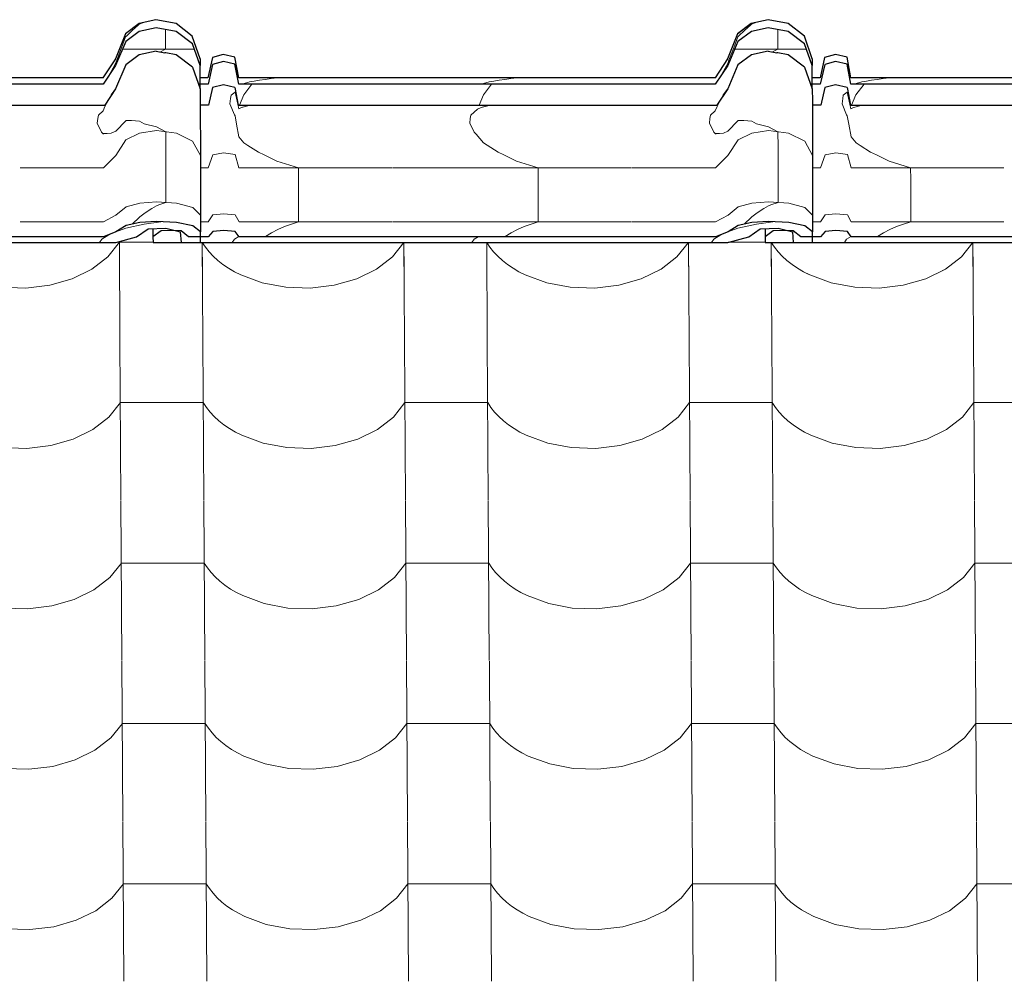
# Model space of a CAD drawing. Header units: millimetres. Extents: x -29001 to 109416, y -1251 to 13451.
# Tile 85 of 163: x -13307 to -12736, y 10428 to 10985. Entities that reach past the tile are written whole.
import ezdxf

# ---------------------------------------------------------------- set-up
doc = ezdxf.new("R2010")
doc.units = ezdxf.units.MM
doc.header["$MEASUREMENT"] = 0
for name, color, linetype in [('POHLED JIŽNÍ_1_Konstrukce - nosné', 7, 'Continuous'), ('POHLED JIŽNÍ_1_Nové_Konstrukce - krov', 7, 'Continuous'), ('POHLED JIŽNÍ_1_Nové_Konstrukce - střechy a skořepiny', 7, 'Continuous'), ('POHLED JIŽNÍ_1_Nové_Výplně - Povrchové', 7, 'Continuous')]:
    doc.layers.add(name, color=color, linetype=linetype)

# ---------------------------------------------------------------- blocks, each defined once
blk = doc.blocks.new('*X1', base_point=(-31394.74, -25864.88))
at = {"layer": 'POHLED JIŽNÍ_1_Nové_Výplně - Povrchové', "color": 21, "linetype": 'Continuous', "lineweight": 20, "true_color": 0xffaaaa}
for p, q in [((-13255.77, 10847.74), (-13249.16, 10856.13)), ((-13249.16, 10856.66), (-13248.8, 10799.61)), ((-13229.57, 10856.13), (-13249.16, 10856.13)), ((-13201.12, 10856.09), (-13200.77, 10799.61)), ((-13201.1, 10856.09), (-13199.28, 10853.33)), ((-13090.77, 10847.74), (-13084.19, 10856.09)), ((-13084.16, 10856.09), (-13083.8, 10799.61)), ((-13036.12, 10856.09), (-13035.77, 10799.61)), ((-13036.1, 10856.09), (-13034.28, 10853.33)), ((-12925.78, 10847.74), (-12919.19, 10856.09)), ((-12919.16, 10856.09), (-12918.81, 10799.61)), ((-12895.14, 10856.13), (-12896.14, 10856.13)), ((-12874.57, 10856.13), (-12895.14, 10856.13)), ((-12871.13, 10856.09), (-12870.77, 10799.61)), ((-12871.1, 10856.09), (-12869.28, 10853.33)), ((-12760.78, 10847.74), (-12754.19, 10856.09)), ((-12754.16, 10856.09), (-12753.81, 10799.61)), ((-13199.28, 10853.33), (-13197.14, 10850.64)), ((-13197.14, 10850.64), (-13194.72, 10848.05)), ((-13034.28, 10853.33), (-13032.14, 10850.64)), ((-13032.14, 10850.64), (-13029.72, 10848.05)), ((-12869.28, 10853.33), (-12867.15, 10850.64)), ((-12867.15, 10850.64), (-12864.72, 10848.05)), ((-13265.04, 10840.57), (-13255.77, 10847.74)), ((-13194.72, 10848.05), (-13192.02, 10845.59)), ((-13192.02, 10845.59), (-13189.07, 10843.26)), ((-13189.07, 10843.26), (-13185.87, 10841.08)), ((-13100.04, 10840.57), (-13090.77, 10847.74)), ((-13029.72, 10848.05), (-13027.02, 10845.59)), ((-13027.02, 10845.59), (-13024.07, 10843.26)), ((-13024.07, 10843.26), (-13020.87, 10841.08)), ((-12935.04, 10840.57), (-12925.78, 10847.74)), ((-12864.72, 10848.05), (-12862.03, 10845.59)), ((-12862.03, 10845.59), (-12859.07, 10843.26)), ((-12859.07, 10843.26), (-12855.87, 10841.08)), ((-12770.04, 10840.57), (-12760.78, 10847.74)), ((-13276.48, 10834.98), (-13265.04, 10840.57)), ((-13185.87, 10841.08), (-13182.44, 10839.06)), ((-13182.44, 10839.06), (-13178.81, 10837.21)), ((-13111.48, 10834.98), (-13100.04, 10840.57)), ((-13020.87, 10841.08), (-13017.45, 10839.06)), ((-13017.45, 10839.06), (-13013.81, 10837.21)), ((-12946.48, 10834.98), (-12935.04, 10840.57)), ((-12855.87, 10841.08), (-12852.45, 10839.06)), ((-12852.45, 10839.06), (-12848.82, 10837.21)), ((-12781.49, 10834.98), (-12770.04, 10840.57)), ((-13289.51, 10831.25), (-13276.48, 10834.98)), ((-13178.81, 10837.21), (-13166.34, 10832.64)), ((-13166.34, 10832.64), (-13152.66, 10830.05)), ((-13124.52, 10831.25), (-13111.48, 10834.98)), ((-13013.81, 10837.21), (-13001.34, 10832.64)), ((-13001.34, 10832.64), (-12987.66, 10830.05)), ((-12959.52, 10831.25), (-12946.48, 10834.98)), ((-12848.82, 10837.21), (-12836.34, 10832.64)), ((-12836.34, 10832.64), (-12822.67, 10830.05)), ((-12794.52, 10831.25), (-12781.49, 10834.98)), ((-13317.66, 10830.05), (-13303.48, 10829.58)), ((-13303.48, 10829.58), (-13289.51, 10831.25)), ((-13152.66, 10830.05), (-13138.48, 10829.58)), ((-13138.48, 10829.58), (-13124.52, 10831.25)), ((-12987.66, 10830.05), (-12973.48, 10829.58)), ((-12973.48, 10829.58), (-12959.52, 10831.25)), ((-12822.67, 10830.05), (-12808.49, 10829.58)), ((-12808.49, 10829.58), (-12794.52, 10831.25)), ((-13248.8, 10799.27), (-13248.22, 10706.6)), ((-13200.77, 10799.27), (-13200.19, 10706.6)), ((-13083.8, 10799.27), (-13083.22, 10706.6)), ((-13035.77, 10799.27), (-13035.19, 10706.6)), ((-12918.8, 10799.27), (-12918.23, 10706.6)), ((-12870.77, 10799.27), (-12870.19, 10706.6)), ((-12753.81, 10799.27), (-12753.23, 10706.6)), ((-13255.19, 10754.73), (-13248.57, 10763.12)), ((-13224.56, 10763.12), (-13248.57, 10763.12)), ((-13200.54, 10763.12), (-13224.56, 10763.12)), ((-13200.54, 10763.12), (-13198.7, 10760.33)), ((-13198.7, 10760.33), (-13196.56, 10757.63)), ((-13196.56, 10757.63), (-13194.14, 10755.04)), ((-13090.19, 10754.73), (-13083.58, 10763.12)), ((-13059.56, 10763.12), (-13083.58, 10763.12)), ((-13035.54, 10763.12), (-13059.56, 10763.12)), ((-13035.54, 10763.12), (-13033.7, 10760.33)), ((-13033.7, 10760.33), (-13031.56, 10757.63)), ((-13031.56, 10757.63), (-13029.14, 10755.04)), ((-12925.19, 10754.73), (-12918.58, 10763.12)), ((-12894.56, 10763.12), (-12918.58, 10763.12)), ((-12870.54, 10763.12), (-12894.56, 10763.12)), ((-12870.54, 10763.12), (-12868.7, 10760.33)), ((-12868.7, 10760.33), (-12866.56, 10757.63)), ((-12866.56, 10757.63), (-12864.14, 10755.04)), ((-12760.2, 10754.73), (-12753.58, 10763.12)), ((-12729.56, 10763.12), (-12753.58, 10763.12)), ((-13264.45, 10747.56), (-13255.19, 10754.73)), ((-13194.14, 10755.04), (-13191.44, 10752.58)), ((-13191.44, 10752.58), (-13188.48, 10750.25)), ((-13099.46, 10747.56), (-13090.19, 10754.73)), ((-13029.14, 10755.04), (-13026.44, 10752.58)), ((-13026.44, 10752.58), (-13023.49, 10750.25)), ((-12934.46, 10747.56), (-12925.19, 10754.73)), ((-12864.14, 10755.04), (-12861.44, 10752.58)), ((-12861.44, 10752.58), (-12858.49, 10750.25)), ((-12769.46, 10747.56), (-12760.2, 10754.73)), ((-13275.9, 10741.97), (-13264.45, 10747.56)), ((-13188.48, 10750.25), (-13185.29, 10748.07)), ((-13185.29, 10748.07), (-13181.86, 10746.05)), ((-13110.9, 10741.97), (-13099.46, 10747.56)), ((-13023.49, 10750.25), (-13020.29, 10748.07)), ((-13020.29, 10748.07), (-13016.86, 10746.05)), ((-12945.9, 10741.97), (-12934.46, 10747.56)), ((-12858.49, 10750.25), (-12855.29, 10748.07)), ((-12855.29, 10748.07), (-12851.87, 10746.05)), ((-12780.9, 10741.97), (-12769.46, 10747.56)), ((-13288.93, 10738.24), (-13275.9, 10741.97)), ((-13181.86, 10746.05), (-13178.23, 10744.21)), ((-13178.23, 10744.21), (-13165.76, 10739.63)), ((-13123.93, 10738.24), (-13110.9, 10741.97)), ((-13016.86, 10746.05), (-13013.23, 10744.21)), ((-13013.23, 10744.21), (-13000.76, 10739.63)), ((-12958.94, 10738.24), (-12945.9, 10741.97)), ((-12851.87, 10746.05), (-12848.23, 10744.21)), ((-12848.23, 10744.21), (-12835.76, 10739.63)), ((-12793.94, 10738.24), (-12780.9, 10741.97)), ((-13317.08, 10737.05), (-13302.9, 10736.57)), ((-13302.9, 10736.57), (-13288.93, 10738.24)), ((-13165.76, 10739.63), (-13152.08, 10737.05)), ((-13152.08, 10737.05), (-13137.9, 10736.57)), ((-13137.9, 10736.57), (-13123.93, 10738.24)), ((-13000.76, 10739.63), (-12987.08, 10737.05)), ((-12987.08, 10737.05), (-12972.9, 10736.57)), ((-12972.9, 10736.57), (-12958.94, 10738.24)), ((-12835.76, 10739.63), (-12822.09, 10737.05)), ((-12822.09, 10737.05), (-12807.9, 10736.57)), ((-12807.9, 10736.57), (-12793.94, 10738.24)), ((-13248.22, 10706.27), (-13247.64, 10613.59)), ((-13200.18, 10706.27), (-13199.6, 10613.59)), ((-13083.22, 10706.27), (-13082.64, 10613.59)), ((-13035.19, 10706.27), (-13034.61, 10613.59)), ((-12918.22, 10706.27), (-12917.64, 10613.59)), ((-12870.19, 10706.27), (-12869.61, 10613.59)), ((-12753.23, 10706.27), (-12752.65, 10613.59)), ((-13254.61, 10661.72), (-13247.99, 10670.11)), ((-13223.97, 10670.11), (-13247.99, 10670.11)), ((-13199.96, 10670.11), (-13223.97, 10670.11)), ((-13199.96, 10670.11), (-13198.12, 10667.32)), ((-13198.12, 10667.32), (-13195.98, 10664.62)), ((-13089.61, 10661.72), (-13082.99, 10670.11)), ((-13058.98, 10670.11), (-13082.99, 10670.11)), ((-13034.96, 10670.11), (-13058.98, 10670.11)), ((-13034.96, 10670.11), (-13033.12, 10667.32)), ((-13033.12, 10667.32), (-13030.98, 10664.62)), ((-12924.61, 10661.72), (-12918, 10670.11)), ((-12893.98, 10670.11), (-12918, 10670.11)), ((-12869.96, 10670.11), (-12893.98, 10670.11)), ((-12869.96, 10670.11), (-12868.12, 10667.32)), ((-12868.12, 10667.32), (-12865.98, 10664.62)), ((-12759.62, 10661.72), (-12753, 10670.11)), ((-12728.98, 10670.11), (-12753, 10670.11)), ((-13263.87, 10654.55), (-13254.61, 10661.72)), ((-13195.98, 10664.62), (-13193.55, 10662.03)), ((-13193.55, 10662.03), (-13190.86, 10659.57)), ((-13098.88, 10654.55), (-13089.61, 10661.72)), ((-13030.98, 10664.62), (-13028.56, 10662.03)), ((-13028.56, 10662.03), (-13025.86, 10659.57)), ((-12933.88, 10654.55), (-12924.61, 10661.72)), ((-12865.98, 10664.62), (-12863.56, 10662.03)), ((-12863.56, 10662.03), (-12860.86, 10659.57)), ((-12768.88, 10654.55), (-12759.62, 10661.72)), ((-13190.86, 10659.57), (-13187.9, 10657.24)), ((-13187.9, 10657.24), (-13184.7, 10655.06)), ((-13184.7, 10655.06), (-13181.28, 10653.04)), ((-13025.86, 10659.57), (-13022.91, 10657.24)), ((-13022.91, 10657.24), (-13019.71, 10655.06)), ((-13019.71, 10655.06), (-13016.28, 10653.04)), ((-12860.86, 10659.57), (-12857.91, 10657.24)), ((-12857.91, 10657.24), (-12854.71, 10655.06)), ((-12854.71, 10655.06), (-12851.29, 10653.04)), ((-13275.31, 10648.96), (-13263.87, 10654.55)), ((-13181.28, 10653.04), (-13177.65, 10651.2)), ((-13177.65, 10651.2), (-13165.17, 10646.62)), ((-13110.32, 10648.96), (-13098.88, 10654.55)), ((-13016.28, 10653.04), (-13012.65, 10651.2)), ((-13012.65, 10651.2), (-13000.18, 10646.62)), ((-12945.32, 10648.96), (-12933.88, 10654.55)), ((-12851.29, 10653.04), (-12847.65, 10651.2)), ((-12847.65, 10651.2), (-12835.18, 10646.62)), ((-12780.32, 10648.96), (-12768.88, 10654.55)), ((-13316.5, 10644.04), (-13302.32, 10643.57)), ((-13302.32, 10643.57), (-13288.35, 10645.24)), ((-13288.35, 10645.24), (-13275.31, 10648.96)), ((-13165.17, 10646.62), (-13151.5, 10644.04)), ((-13151.5, 10644.04), (-13137.32, 10643.57)), ((-13137.32, 10643.57), (-13123.35, 10645.24)), ((-13123.35, 10645.24), (-13110.32, 10648.96)), ((-13000.18, 10646.62), (-12986.5, 10644.04)), ((-12986.5, 10644.04), (-12972.32, 10643.57)), ((-12972.32, 10643.57), (-12958.36, 10645.24)), ((-12958.36, 10645.24), (-12945.32, 10648.96)), ((-12835.18, 10646.62), (-12821.5, 10644.04)), ((-12821.5, 10644.04), (-12807.32, 10643.57)), ((-12807.32, 10643.57), (-12793.36, 10645.24)), ((-12793.36, 10645.24), (-12780.32, 10648.96)), ((-13247.64, 10613.26), (-13247.06, 10520.58)), ((-13199.6, 10613.26), (-13199.02, 10520.58)), ((-13082.64, 10613.26), (-13082.06, 10520.58)), ((-13034.6, 10613.26), (-13034.03, 10520.58)), ((-12917.64, 10613.26), (-12917.06, 10520.58)), ((-12869.61, 10613.26), (-12869.03, 10520.58)), ((-12752.64, 10613.26), (-12752.07, 10520.58)), ((-13254.03, 10568.71), (-13247.41, 10577.1)), ((-13223.39, 10577.1), (-13247.41, 10577.1)), ((-13199.38, 10577.1), (-13223.39, 10577.1)), ((-13199.38, 10577.1), (-13197.53, 10574.31)), ((-13089.03, 10568.71), (-13082.41, 10577.1)), ((-13058.4, 10577.1), (-13082.41, 10577.1)), ((-13034.38, 10577.1), (-13058.4, 10577.1)), ((-13034.38, 10577.1), (-13032.54, 10574.31)), ((-12924.03, 10568.71), (-12917.42, 10577.1)), ((-12893.4, 10577.1), (-12917.42, 10577.1)), ((-12869.38, 10577.1), (-12893.4, 10577.1)), ((-12869.38, 10577.1), (-12867.54, 10574.31)), ((-12759.03, 10568.71), (-12752.42, 10577.1)), ((-12728.4, 10577.1), (-12752.42, 10577.1)), ((-13197.53, 10574.31), (-13195.4, 10571.61)), ((-13195.4, 10571.61), (-13192.97, 10569.02)), ((-13032.54, 10574.31), (-13030.4, 10571.61)), ((-13030.4, 10571.61), (-13027.98, 10569.02)), ((-12867.54, 10574.31), (-12865.4, 10571.61)), ((-12865.4, 10571.61), (-12862.98, 10569.02)), ((-13263.29, 10561.54), (-13254.03, 10568.71)), ((-13192.97, 10569.02), (-13190.28, 10566.56)), ((-13190.28, 10566.56), (-13187.32, 10564.23)), ((-13187.32, 10564.23), (-13184.12, 10562.05)), ((-13098.29, 10561.54), (-13089.03, 10568.71)), ((-13027.98, 10569.02), (-13025.28, 10566.56)), ((-13025.28, 10566.56), (-13022.32, 10564.23)), ((-13022.32, 10564.23), (-13019.13, 10562.05)), ((-12933.3, 10561.54), (-12924.03, 10568.71)), ((-12862.98, 10569.02), (-12860.28, 10566.56)), ((-12860.28, 10566.56), (-12857.33, 10564.23)), ((-12857.33, 10564.23), (-12854.13, 10562.05)), ((-12768.3, 10561.54), (-12759.03, 10568.71)), ((-13274.73, 10555.95), (-13263.29, 10561.54)), ((-13184.12, 10562.05), (-13180.7, 10560.04)), ((-13180.7, 10560.04), (-13177.07, 10558.19)), ((-13177.07, 10558.19), (-13164.59, 10553.61)), ((-13109.74, 10555.95), (-13098.29, 10561.54)), ((-13019.13, 10562.05), (-13015.7, 10560.04)), ((-13015.7, 10560.04), (-13012.07, 10558.19)), ((-13012.07, 10558.19), (-12999.6, 10553.61)), ((-12944.74, 10555.95), (-12933.3, 10561.54)), ((-12854.13, 10562.05), (-12850.7, 10560.04)), ((-12850.7, 10560.04), (-12847.07, 10558.19)), ((-12847.07, 10558.19), (-12834.6, 10553.61)), ((-12779.74, 10555.95), (-12768.3, 10561.54)), ((-13301.73, 10550.56), (-13287.77, 10552.23)), ((-13287.77, 10552.23), (-13274.73, 10555.95)), ((-13164.59, 10553.61), (-13150.92, 10551.03)), ((-13136.74, 10550.56), (-13122.77, 10552.23)), ((-13122.77, 10552.23), (-13109.74, 10555.95)), ((-12999.6, 10553.61), (-12985.92, 10551.03)), ((-12971.74, 10550.56), (-12957.77, 10552.23)), ((-12957.77, 10552.23), (-12944.74, 10555.95)), ((-12834.6, 10553.61), (-12820.92, 10551.03)), ((-12806.74, 10550.56), (-12792.78, 10552.23)), ((-12792.78, 10552.23), (-12779.74, 10555.95)), ((-13315.92, 10551.03), (-13301.73, 10550.56)), ((-13150.92, 10551.03), (-13136.74, 10550.56)), ((-12985.92, 10551.03), (-12971.74, 10550.56)), ((-12820.92, 10551.03), (-12806.74, 10550.56)), ((-13247.06, 10520.25), (-13246.48, 10427.57)), ((-13199.02, 10520.25), (-13198.44, 10427.57)), ((-13082.06, 10520.25), (-13081.48, 10427.57)), ((-13034.02, 10520.25), (-13033.44, 10427.57)), ((-12917.06, 10520.25), (-12916.48, 10427.57)), ((-12869.03, 10520.25), (-12868.45, 10427.57)), ((-12752.06, 10520.25), (-12751.48, 10427.57)), ((-13253.44, 10475.7), (-13246.83, 10484.09)), ((-13222.81, 10484.09), (-13246.83, 10484.09)), ((-13198.79, 10484.09), (-13222.81, 10484.09)), ((-13198.79, 10484.09), (-13196.95, 10481.3)), ((-13088.45, 10475.7), (-13081.83, 10484.09)), ((-13057.81, 10484.09), (-13081.83, 10484.09)), ((-13033.8, 10484.09), (-13057.81, 10484.09)), ((-13033.8, 10484.09), (-13031.96, 10481.3)), ((-12923.45, 10475.7), (-12916.83, 10484.09)), ((-12892.82, 10484.09), (-12916.83, 10484.09)), ((-12868.8, 10484.09), (-12892.82, 10484.09)), ((-12868.8, 10484.09), (-12866.96, 10481.3)), ((-12758.45, 10475.7), (-12751.84, 10484.09)), ((-12727.82, 10484.09), (-12751.84, 10484.09)), ((-13196.95, 10481.3), (-13194.81, 10478.6)), ((-13194.81, 10478.6), (-13192.39, 10476.01)), ((-13031.96, 10481.3), (-13029.82, 10478.6)), ((-13029.82, 10478.6), (-13027.39, 10476.01)), ((-12866.96, 10481.3), (-12864.82, 10478.6)), ((-12864.82, 10478.6), (-12862.4, 10476.01)), ((-13262.71, 10468.53), (-13253.44, 10475.7)), ((-13192.39, 10476.01), (-13189.69, 10473.55)), ((-13189.69, 10473.55), (-13186.74, 10471.22)), ((-13097.71, 10468.53), (-13088.45, 10475.7)), ((-13027.39, 10476.01), (-13024.7, 10473.55)), ((-13024.7, 10473.55), (-13021.74, 10471.22)), ((-12932.71, 10468.53), (-12923.45, 10475.7)), ((-12862.4, 10476.01), (-12859.7, 10473.55)), ((-12859.7, 10473.55), (-12856.74, 10471.22)), ((-12767.72, 10468.53), (-12758.45, 10475.7)), ((-13274.15, 10462.94), (-13262.71, 10468.53)), ((-13186.74, 10471.22), (-13183.54, 10469.04)), ((-13183.54, 10469.04), (-13180.12, 10467.03)), ((-13180.12, 10467.03), (-13176.48, 10465.18)), ((-13109.15, 10462.94), (-13097.71, 10468.53)), ((-13021.74, 10471.22), (-13018.54, 10469.04)), ((-13018.54, 10469.04), (-13015.12, 10467.03)), ((-13015.12, 10467.03), (-13011.49, 10465.18)), ((-12944.16, 10462.94), (-12932.71, 10468.53)), ((-12856.74, 10471.22), (-12853.55, 10469.04)), ((-12853.55, 10469.04), (-12850.12, 10467.03)), ((-12850.12, 10467.03), (-12846.49, 10465.18)), ((-12779.16, 10462.94), (-12767.72, 10468.53)), ((-13287.19, 10459.22), (-13274.15, 10462.94)), ((-13176.48, 10465.18), (-13164.01, 10460.61)), ((-13122.19, 10459.22), (-13109.15, 10462.94)), ((-13011.49, 10465.18), (-12999.01, 10460.61)), ((-12957.19, 10459.22), (-12944.16, 10462.94)), ((-12846.49, 10465.18), (-12834.02, 10460.61)), ((-12792.2, 10459.22), (-12779.16, 10462.94)), ((-13315.33, 10458.02), (-13301.15, 10457.55)), ((-13301.15, 10457.55), (-13287.19, 10459.22)), ((-13164.01, 10460.61), (-13150.34, 10458.02)), ((-13150.34, 10458.02), (-13136.15, 10457.55)), ((-13136.15, 10457.55), (-13122.19, 10459.22)), ((-12999.01, 10460.61), (-12985.34, 10458.02)), ((-12985.34, 10458.02), (-12971.16, 10457.55)), ((-12971.16, 10457.55), (-12957.19, 10459.22)), ((-12834.02, 10460.61), (-12820.34, 10458.02)), ((-12820.34, 10458.02), (-12806.16, 10457.55)), ((-12806.16, 10457.55), (-12792.2, 10459.22))]:
    blk.add_line(p, q, dxfattribs=at)
blk = doc.blocks.new('*X2', base_point=(-31394.74, -25864.88))
at = {"layer": 'POHLED JIŽNÍ_1_Nové_Konstrukce - střechy a skořepiny', "color": 21, "linetype": 'Continuous', "lineweight": 20, "true_color": 0xffaaaa}
for p, q in [((-13255.77, 10847.74), (-13249.16, 10856.13)), ((-13249.16, 10856.66), (-13249, 10830.83)), ((-13229.57, 10856.13), (-13249.16, 10856.13)), ((-13201.12, 10856.09), (-13201.02, 10839.46)), ((-13201.1, 10856.09), (-13199.28, 10853.33)), ((-13090.77, 10847.74), (-13084.19, 10856.09)), ((-13084.16, 10856.09), (-13084.06, 10840.2)), ((-13036.12, 10856.09), (-13036.02, 10840.12)), ((-13036.1, 10856.09), (-13034.28, 10853.33)), ((-12925.78, 10847.74), (-12919.19, 10856.09)), ((-12919.16, 10856.09), (-12918.99, 10829.28)), ((-12895.14, 10856.13), (-12896.14, 10856.13)), ((-12874.57, 10856.13), (-12895.14, 10856.13)), ((-12871.13, 10856.09), (-12871.01, 10837.52)), ((-12871.1, 10856.09), (-12869.28, 10853.33)), ((-12760.78, 10847.74), (-12754.19, 10856.09)), ((-12754.16, 10856.09), (-12754.06, 10839.7)), ((-13199.28, 10853.33), (-13197.14, 10850.64)), ((-13197.14, 10850.64), (-13194.72, 10848.05)), ((-13034.28, 10853.33), (-13032.14, 10850.64)), ((-13032.14, 10850.64), (-13029.72, 10848.05)), ((-12869.28, 10853.33), (-12867.15, 10850.64)), ((-12867.15, 10850.64), (-12864.72, 10848.05)), ((-13265.04, 10840.57), (-13255.77, 10847.74)), ((-13194.72, 10848.05), (-13192.02, 10845.59)), ((-13192.02, 10845.59), (-13189.07, 10843.26)), ((-13189.07, 10843.26), (-13185.87, 10841.08)), ((-13100.04, 10840.57), (-13090.77, 10847.74)), ((-13029.72, 10848.05), (-13027.02, 10845.59)), ((-13027.02, 10845.59), (-13024.07, 10843.26)), ((-13024.07, 10843.26), (-13020.87, 10841.08)), ((-12935.04, 10840.57), (-12925.78, 10847.74)), ((-12864.72, 10848.05), (-12862.03, 10845.59)), ((-12862.03, 10845.59), (-12859.07, 10843.26)), ((-12859.07, 10843.26), (-12855.87, 10841.08)), ((-12770.04, 10840.57), (-12760.78, 10847.74)), ((-13276.48, 10834.98), (-13265.04, 10840.57)), ((-13185.87, 10841.08), (-13184.62, 10840.35)), ((-13100.75, 10840.22), (-13100.04, 10840.57)), ((-13020.87, 10841.08), (-13019.2, 10840.1)), ((-12936.26, 10839.97), (-12935.04, 10840.57)), ((-12855.87, 10841.08), (-12852.45, 10839.06)), ((-12852.45, 10839.06), (-12849.62, 10837.62)), ((-12771.76, 10839.73), (-12770.04, 10840.57)), ((-13280.53, 10833.82), (-13276.48, 10834.98))]:
    blk.add_line(p, q, dxfattribs=at)

msp = doc.modelspace()

# ---------------------------------------------------------------- linework, layer by layer
at = {"layer": 'POHLED JIŽNÍ_1_Nové_Konstrukce - krov', "color": 1, "linetype": 'Continuous', "lineweight": 25}
for p, q in [((-13237.73, 10983.03), (-13245.6, 10976.93)), ((-13228, 10985.2), (-13237.73, 10983.03)), ((-13227.87, 10980.54), (-13237.6, 10978.44)), ((-13216.28, 10982.9), (-13227.93, 10985.2)), ((-13216.22, 10978.31), (-13227.87, 10980.54)), ((-13206.89, 10975.64), (-13216.28, 10982.9)), ((-12882.73, 10983.03), (-12890.6, 10976.93)), ((-12873, 10985.2), (-12882.73, 10983.03)), ((-12872.87, 10980.54), (-12882.6, 10978.44)), ((-12861.28, 10982.9), (-12872.93, 10985.2)), ((-12861.22, 10978.31), (-12872.87, 10980.54)), ((-12851.9, 10975.64), (-12861.28, 10982.9)), ((-13245.6, 10976.93), (-13251.46, 10962.56)), ((-13237.6, 10978.44), (-13245.47, 10972.52)), ((-13206.83, 10971.28), (-13216.22, 10978.31)), ((-13202.36, 10962.56), (-13206.89, 10975.64)), ((-12890.6, 10976.93), (-12896.46, 10962.56)), ((-12882.6, 10978.44), (-12890.47, 10972.52)), ((-12851.83, 10971.28), (-12861.22, 10978.31)), ((-12847.36, 10962.56), (-12851.9, 10975.64)), ((-13245.47, 10972.52), (-13251.35, 10958.59)), ((-13202.3, 10958.59), (-13206.83, 10971.28)), ((-12890.47, 10972.52), (-12896.35, 10958.59)), ((-12847.3, 10958.59), (-12851.83, 10971.28)), ((-13237.61, 10964.91), (-13245.48, 10959)), ((-13227.88, 10967.02), (-13237.61, 10964.91)), ((-13227.88, 10967.02), (-13222.81, 10966.05)), ((-13222.23, 10965.94), (-13222.81, 10966.05)), ((-13222.39, 10966.08), (-13222.23, 10965.94)), ((-13216.23, 10964.79), (-13222.23, 10965.94)), ((-13206.84, 10957.75), (-13216.23, 10964.79)), ((-13195.18, 10963.3), (-13197.84, 10951.44)), ((-13188.94, 10965.04), (-13195.18, 10963.3)), ((-13182.16, 10963.47), (-13188.88, 10965.04)), ((-13179.97, 10951.44), (-13182.16, 10963.47)), ((-12882.61, 10964.91), (-12890.48, 10959)), ((-12872.88, 10967.02), (-12882.61, 10964.91)), ((-12872.88, 10967.02), (-12867.81, 10966.05)), ((-12867.23, 10965.94), (-12867.81, 10966.05)), ((-12867.39, 10966.08), (-12867.23, 10965.94)), ((-12861.23, 10964.79), (-12867.23, 10965.94)), ((-12851.84, 10957.75), (-12861.23, 10964.79)), ((-12840.18, 10963.3), (-12842.84, 10951.44)), ((-12833.94, 10965.04), (-12840.18, 10963.3)), ((-12827.16, 10963.47), (-12833.89, 10965.04)), ((-12824.97, 10951.44), (-12827.16, 10963.47)), ((-13251.46, 10962.56), (-13258.68, 10951.44)), ((-13251.35, 10958.59), (-13258.58, 10947.81)), ((-13245.48, 10959), (-13251.36, 10945.07)), ((-13206.84, 10957.75), (-13202.31, 10945.07)), ((-13202.36, 10962.56), (-13202.3, 10958.59)), ((-13202.31, 10947.81), (-13202.3, 10958.59)), ((-13195.07, 10959.31), (-13197.74, 10947.81)), ((-13188.83, 10961), (-13195.07, 10959.31)), ((-13182.1, 10959.47), (-13188.83, 10961)), ((-13179.92, 10947.81), (-13182.1, 10959.47)), ((-12896.46, 10962.56), (-12903.68, 10951.44)), ((-12896.35, 10958.59), (-12903.58, 10947.81)), ((-12890.48, 10959), (-12896.36, 10945.07)), ((-12851.84, 10957.75), (-12847.31, 10945.07)), ((-12847.36, 10962.56), (-12847.3, 10958.59)), ((-12847.31, 10947.81), (-12847.3, 10958.59)), ((-12840.07, 10959.31), (-12842.74, 10947.81)), ((-12833.83, 10961), (-12840.07, 10959.31)), ((-12827.1, 10959.47), (-12833.83, 10961)), ((-12824.92, 10947.81), (-12827.1, 10959.47)), ((-13264.17, 10951.44), (-13529.74, 10951.44)), ((-13264.12, 10947.81), (-13529.69, 10947.81)), ((-13258.63, 10951.44), (-13264.17, 10951.44)), ((-13258.58, 10947.81), (-13264.12, 10947.81)), ((-13197.74, 10947.81), (-13203.29, 10947.81)), ((-13197.79, 10951.44), (-13202.31, 10951.44)), ((-13202.31, 10945.07), (-13202.31, 10947.81)), ((-13188.84, 10947.48), (-13195.08, 10945.79)), ((-13182.11, 10945.95), (-13188.84, 10947.48)), ((-13174.74, 10951.44), (-13179.97, 10951.44)), ((-13174.69, 10947.81), (-13179.92, 10947.81)), ((-12909.17, 10951.44), (-13174.74, 10951.44)), ((-12909.12, 10947.81), (-13174.69, 10947.81)), ((-12903.63, 10951.44), (-12909.17, 10951.44)), ((-12903.58, 10947.81), (-12909.12, 10947.81)), ((-12842.74, 10947.81), (-12848.29, 10947.81)), ((-12842.79, 10951.44), (-12847.31, 10951.44)), ((-12847.31, 10945.07), (-12847.31, 10947.81)), ((-12833.84, 10947.48), (-12840.08, 10945.79)), ((-12827.11, 10945.95), (-12833.84, 10947.48)), ((-12819.74, 10951.44), (-12824.97, 10951.44)), ((-12819.69, 10947.81), (-12824.92, 10947.81)), ((-12554.17, 10951.44), (-12819.74, 10951.44)), ((-12554.12, 10947.81), (-12819.69, 10947.81)), ((-13251.36, 10945.07), (-13257.63, 10935.71)), ((-13202.31, 10945.07), (-13202.27, 10938.09)), ((-13195.08, 10945.79), (-13197.42, 10935.71)), ((-13182.11, 10945.95), (-13180.2, 10935.71)), ((-12896.36, 10945.07), (-12902.63, 10935.71)), ((-12847.31, 10945.07), (-12847.27, 10938.09)), ((-12840.08, 10945.79), (-12842.42, 10935.71)), ((-12827.11, 10945.95), (-12825.2, 10935.71)), ((-13535.2, 10935.71), (-13257.63, 10935.71)), ((-13202.27, 10938.09), (-13202.22, 10927.87)), ((-13197.42, 10935.71), (-13202.26, 10935.71)), ((-13180.2, 10935.71), (-12902.63, 10935.71)), ((-12847.27, 10938.09), (-12847.22, 10927.87)), ((-12842.42, 10935.71), (-12847.26, 10935.71)), ((-12825.2, 10935.71), (-12547.63, 10935.71)), ((-13202.22, 10927.87), (-13202.18, 10914.75)), ((-12847.22, 10927.87), (-12847.18, 10914.75)), ((-13202.18, 10914.75), (-13202.15, 10899.1)), ((-12847.18, 10914.75), (-12847.15, 10899.1)), ((-13202.15, 10899.1), (-13202.13, 10881.41)), ((-12847.15, 10899.1), (-12847.13, 10881.41)), ((-13202.13, 10881.41), (-13202.11, 10862.22)), ((-12847.13, 10881.41), (-12847.11, 10862.22)), ((-13237.37, 10867.54), (-13245.25, 10865.95)), ((-13227.64, 10868.1), (-13237.37, 10867.54)), ((-13215.99, 10867.5), (-13227.64, 10868.1)), ((-13206.62, 10865.62), (-13215.99, 10867.5)), ((-12882.37, 10867.54), (-12890.25, 10865.95)), ((-12872.64, 10868.1), (-12882.37, 10867.54)), ((-12860.99, 10867.5), (-12872.64, 10868.1)), ((-12851.62, 10865.62), (-12860.99, 10867.5)), ((-13251.16, 10862.22), (-13258.4, 10859.33)), ((-13245.25, 10865.95), (-13251.16, 10862.22)), ((-13239.15, 10859.33), (-13232.49, 10864)), ((-13232.49, 10864), (-13222.19, 10864.23)), ((-13229.68, 10864.06), (-13229.68, 10859.33)), ((-13224.92, 10862.76), (-13229.68, 10859.33)), ((-13218.88, 10863.02), (-13224.92, 10862.76)), ((-13222.19, 10864.23), (-13216.74, 10862.92)), ((-13213.32, 10862.76), (-13218.88, 10863.02)), ((-13216.74, 10862.92), (-13213.85, 10862.22)), ((-13213.85, 10862.22), (-13213.34, 10856.09)), ((-13208.97, 10859.33), (-13213.32, 10862.76)), ((-13202.11, 10862.22), (-13206.62, 10865.62)), ((-13202.14, 10859.33), (-13202.11, 10862.22)), ((-13194.87, 10862.41), (-13197.57, 10859.33)), ((-13188.63, 10862.87), (-13194.87, 10862.41)), ((-13181.91, 10862.46), (-13188.63, 10862.87)), ((-13179.75, 10859.33), (-13181.91, 10862.46)), ((-12896.16, 10862.22), (-12903.4, 10859.33)), ((-12890.25, 10865.95), (-12896.16, 10862.22)), ((-12884.15, 10859.33), (-12877.5, 10864)), ((-12877.5, 10864), (-12867.19, 10864.23)), ((-12874.69, 10864.06), (-12874.68, 10859.33)), ((-12869.92, 10862.76), (-12874.68, 10859.33)), ((-12863.88, 10863.02), (-12869.92, 10862.76)), ((-12867.19, 10864.23), (-12861.74, 10862.92)), ((-12858.32, 10862.76), (-12863.88, 10863.02)), ((-12861.74, 10862.92), (-12858.85, 10862.22)), ((-12858.85, 10862.22), (-12858.34, 10856.09)), ((-12853.97, 10859.33), (-12858.32, 10862.76)), ((-12847.11, 10862.22), (-12851.62, 10865.62)), ((-12847.14, 10859.33), (-12847.11, 10862.22)), ((-12839.87, 10862.41), (-12842.57, 10859.33)), ((-12833.63, 10862.87), (-12839.87, 10862.41)), ((-12826.91, 10862.46), (-12833.63, 10862.87)), ((-12824.75, 10859.33), (-12826.91, 10862.46)), ((-13542.42, 10856.09), (-13251.27, 10856.09)), ((-13263.94, 10859.33), (-13529.51, 10859.33)), ((-13258.4, 10859.33), (-13263.94, 10859.33)), ((-13251.27, 10856.09), (-13239.15, 10859.33)), ((-13229.68, 10859.33), (-13229.56, 10856.09)), ((-13229.56, 10856.09), (-13214.63, 10856.09)), ((-13214.63, 10856.09), (-13213.34, 10856.09)), ((-13213.34, 10856.09), (-13202.17, 10856.09)), ((-13203.8, 10859.33), (-13208.97, 10859.33)), ((-13197.57, 10859.33), (-13203.8, 10859.33)), ((-13202.17, 10856.09), (-13202.14, 10859.33)), ((-13202.17, 10856.09), (-13187.42, 10856.09)), ((-13187.42, 10856.09), (-12896.27, 10856.09)), ((-13174.51, 10859.33), (-13179.75, 10859.33)), ((-12908.94, 10859.33), (-13174.51, 10859.33)), ((-12903.4, 10859.33), (-12908.94, 10859.33)), ((-12896.27, 10856.09), (-12884.15, 10859.33)), ((-12874.68, 10859.33), (-12874.57, 10856.09)), ((-12874.57, 10856.09), (-12859.63, 10856.09)), ((-12859.63, 10856.09), (-12858.34, 10856.09)), ((-12858.34, 10856.09), (-12847.17, 10856.09)), ((-12848.8, 10859.33), (-12853.97, 10859.33)), ((-12842.57, 10859.33), (-12848.8, 10859.33)), ((-12847.17, 10856.09), (-12847.14, 10859.33)), ((-12847.17, 10856.09), (-12832.42, 10856.09)), ((-12832.42, 10856.09), (-12541.27, 10856.09)), ((-12819.51, 10859.33), (-12824.75, 10859.33)), ((-12553.94, 10859.33), (-12819.51, 10859.33))]:
    msp.add_line(p, q, dxfattribs=at)
at = {"layer": 'POHLED JIŽNÍ_1_Nové_Konstrukce - krov', "color": 21, "linetype": 'Continuous', "lineweight": 20, "true_color": 0xffaaaa}
for p, q in [((-13237.68, 10983.03), (-13245.55, 10976.93)), ((-13238.18, 10982.11), (-13241.65, 10978.88)), ((-13237.66, 10982.59), (-13238.18, 10982.11)), ((-13227.95, 10985.2), (-13237.68, 10983.03)), ((-13234.5, 10983.72), (-13237.66, 10982.59)), ((-13234.42, 10983.75), (-13234.5, 10983.72)), ((-13230.64, 10984.6), (-13234.42, 10983.75)), ((-13227.94, 10985.2), (-13230.64, 10984.6)), ((-12882.68, 10983.03), (-12890.55, 10976.93)), ((-12883.18, 10982.11), (-12886.65, 10978.88)), ((-12882.66, 10982.59), (-12883.18, 10982.11)), ((-12872.95, 10985.2), (-12882.68, 10983.03)), ((-12879.5, 10983.72), (-12882.66, 10982.59)), ((-12879.42, 10983.75), (-12879.5, 10983.72)), ((-12875.64, 10984.6), (-12879.42, 10983.75)), ((-12872.95, 10985.2), (-12875.64, 10984.6)), ((-13245.55, 10976.93), (-13251.42, 10962.56)), ((-13245.55, 10976.93), (-13251.42, 10962.56)), ((-13245.51, 10975.21), (-13247.91, 10968.92)), ((-13245.51, 10975.21), (-13247.91, 10968.92)), ((-13244.9, 10975.8), (-13245.51, 10975.21)), ((-13241.65, 10978.88), (-13244.9, 10975.8)), ((-13222.37, 10979.49), (-13222.38, 10968.08)), ((-12890.55, 10976.93), (-12896.42, 10962.56)), ((-12890.55, 10976.93), (-12896.42, 10962.56)), ((-12890.51, 10975.21), (-12892.91, 10968.92)), ((-12890.51, 10975.21), (-12892.91, 10968.92)), ((-12889.9, 10975.8), (-12890.51, 10975.21)), ((-12886.65, 10978.88), (-12889.9, 10975.8)), ((-12867.37, 10979.49), (-12867.38, 10968.08)), ((-13247.91, 10968.92), (-13250.67, 10961.67)), ((-13247.91, 10968.92), (-13250.67, 10961.67)), ((-12892.91, 10968.92), (-12895.67, 10961.67)), ((-12892.91, 10968.92), (-12895.67, 10961.67)), ((-13205.69, 10968.08), (-13247.35, 10968.08)), ((-13225.37, 10966.54), (-13222.38, 10968.08)), ((-13195.14, 10963.3), (-13197.8, 10951.44)), ((-13195.14, 10963.3), (-13197.8, 10951.44)), ((-13188.9, 10965.04), (-13195.14, 10963.3)), ((-12850.69, 10968.08), (-12892.35, 10968.08)), ((-12870.37, 10966.54), (-12867.38, 10968.08)), ((-12840.14, 10963.3), (-12842.81, 10951.44)), ((-12840.14, 10963.3), (-12842.81, 10951.44)), ((-12833.9, 10965.04), (-12840.14, 10963.3)), ((-13251.42, 10962.56), (-13258.64, 10951.44)), ((-13251.42, 10962.56), (-13258.64, 10951.44)), ((-13251.37, 10959.77), (-13255.33, 10952.65)), ((-13251.37, 10959.77), (-13255.33, 10952.65)), ((-13250.67, 10961.67), (-13251.37, 10959.77)), ((-13250.67, 10961.67), (-13251.37, 10959.77)), ((-12896.42, 10962.56), (-12903.64, 10951.44)), ((-12896.42, 10962.56), (-12903.64, 10951.44)), ((-12896.37, 10959.77), (-12900.33, 10952.65)), ((-12896.37, 10959.77), (-12900.33, 10952.65)), ((-12895.67, 10961.67), (-12896.37, 10959.77)), ((-12895.67, 10961.67), (-12896.37, 10959.77)), ((-13174.7, 10948.8), (-13178.33, 10947.81)), ((-13177, 10941.56), (-13172.28, 10947.81)), ((-13173.67, 10949.08), (-13174.7, 10948.8)), ((-13170.92, 10949.62), (-13173.67, 10949.08)), ((-13167.91, 10950.12), (-13170.92, 10949.62)), ((-13164.66, 10950.6), (-13167.91, 10950.12)), ((-13161.19, 10951.03), (-13164.66, 10950.6)), ((-13157.51, 10951.43), (-13161.19, 10951.03)), ((-13157.43, 10951.44), (-13157.51, 10951.43)), ((-13034.67, 10949.08), (-13039.34, 10947.81)), ((-13038, 10941.56), (-13033.28, 10947.81)), ((-13031.92, 10949.62), (-13034.67, 10949.08)), ((-13028.91, 10950.12), (-13031.92, 10949.62)), ((-13025.66, 10950.6), (-13028.91, 10950.12)), ((-13022.19, 10951.03), (-13025.66, 10950.6)), ((-13018.51, 10951.43), (-13022.19, 10951.03)), ((-13018.43, 10951.44), (-13018.51, 10951.43)), ((-12819.7, 10948.8), (-12823.34, 10947.81)), ((-12822, 10941.56), (-12817.28, 10947.81)), ((-12818.67, 10949.08), (-12819.7, 10948.8)), ((-12815.92, 10949.62), (-12818.67, 10949.08)), ((-12812.91, 10950.12), (-12815.92, 10949.62)), ((-12809.66, 10950.6), (-12812.91, 10950.12)), ((-12806.19, 10951.03), (-12809.66, 10950.6)), ((-12802.51, 10951.43), (-12806.19, 10951.03)), ((-12802.43, 10951.44), (-12802.51, 10951.43)), ((-13254.55, 10940.31), (-13254, 10941.56)), ((-13254.55, 10940.31), (-13254, 10941.56)), ((-13254, 10941.56), (-13251.36, 10945.07)), ((-13254, 10941.56), (-13251.44, 10944.94)), ((-13184.32, 10941.37), (-13184.65, 10939.46)), ((-13182.09, 10943.16), (-13184.32, 10941.37)), ((-13180.49, 10936.24), (-13182.09, 10943.16)), ((-13179.58, 10935.71), (-13177, 10941.56)), ((-13040.58, 10935.71), (-13038, 10941.56)), ((-12899.55, 10940.31), (-12899, 10941.56)), ((-12899.55, 10940.31), (-12899, 10941.56)), ((-12899, 10941.56), (-12896.36, 10945.07)), ((-12899, 10941.56), (-12896.45, 10944.94)), ((-12829.32, 10941.37), (-12829.65, 10939.46)), ((-12827.09, 10943.16), (-12829.32, 10941.37)), ((-12825.49, 10936.24), (-12827.09, 10943.16)), ((-12824.58, 10935.71), (-12822, 10941.56)), ((-13257.49, 10934.88), (-13258.57, 10932.27)), ((-13257.49, 10934.88), (-13258.57, 10932.27)), ((-13255.34, 10939.13), (-13257.49, 10934.88)), ((-13255.34, 10939.13), (-13257.49, 10934.88)), ((-13184.65, 10939.46), (-13185, 10936.42)), ((-13185, 10936.42), (-13182.48, 10930.02)), ((-13179.93, 10933.53), (-13180.49, 10936.24)), ((-13174.71, 10935.16), (-13178.34, 10934.29)), ((-13174.71, 10935.16), (-13177.68, 10934.44)), ((-13173.68, 10935.41), (-13174.71, 10935.16)), ((-13173.68, 10935.41), (-13174.71, 10935.16)), ((-13171.89, 10935.71), (-13173.68, 10935.41)), ((-13171.89, 10935.71), (-13173.68, 10935.41)), ((-13034.68, 10935.41), (-13039.34, 10934.29)), ((-13034.68, 10935.41), (-13038.68, 10934.44)), ((-13032.9, 10935.71), (-13034.68, 10935.41)), ((-13032.9, 10935.71), (-13034.68, 10935.41)), ((-12902.49, 10934.88), (-12903.57, 10932.27)), ((-12902.49, 10934.88), (-12903.57, 10932.27)), ((-12900.34, 10939.13), (-12902.49, 10934.88)), ((-12900.34, 10939.13), (-12902.49, 10934.88)), ((-12829.65, 10939.46), (-12830, 10936.42)), ((-12830, 10936.42), (-12827.48, 10930.02)), ((-12824.93, 10933.53), (-12825.49, 10936.24)), ((-12819.71, 10935.16), (-12823.34, 10934.29)), ((-12819.71, 10935.16), (-12822.68, 10934.44)), ((-12818.68, 10935.41), (-12819.71, 10935.16)), ((-12818.68, 10935.41), (-12819.71, 10935.16)), ((-12816.9, 10935.71), (-12818.68, 10935.41)), ((-12816.9, 10935.71), (-12818.68, 10935.41)), ((-13261.33, 10929.74), (-13261.66, 10927.97)), ((-13261.33, 10929.74), (-13261.66, 10927.97)), ((-13258.57, 10932.27), (-13261.33, 10929.74)), ((-13258.57, 10932.27), (-13261.33, 10929.74)), ((-13182.48, 10930.02), (-13182.03, 10929.48)), ((-13182.03, 10929.48), (-13181.16, 10924.69)), ((-13178.34, 10934.29), (-13179.93, 10933.53)), ((-13045.33, 10929.74), (-13045.66, 10927.97)), ((-13041.49, 10933.27), (-13045.33, 10929.74)), ((-13039.34, 10934.29), (-13041.49, 10933.27)), ((-12906.33, 10929.74), (-12906.66, 10927.97)), ((-12906.33, 10929.74), (-12906.66, 10927.97)), ((-12903.57, 10932.27), (-12906.33, 10929.74)), ((-12903.57, 10932.27), (-12906.33, 10929.74)), ((-12827.48, 10930.02), (-12827.03, 10929.48)), ((-12827.03, 10929.48), (-12826.16, 10924.69)), ((-12823.34, 10934.29), (-12824.93, 10933.53)), ((-13261.66, 10927.97), (-13262.01, 10925.18)), ((-13261.66, 10927.97), (-13262.01, 10925.18)), ((-13262.01, 10925.18), (-13259.49, 10919.9)), ((-13262.01, 10925.18), (-13259.49, 10919.9)), ((-13251.25, 10920.57), (-13245.49, 10926.48)), ((-13251.25, 10920.57), (-13245.49, 10926.48)), ((-13245.49, 10926.48), (-13245.34, 10926.67)), ((-13245.49, 10926.48), (-13245.34, 10926.67)), ((-13245.34, 10926.67), (-13242.06, 10926.74)), ((-13242.06, 10926.74), (-13237.45, 10926.26)), ((-13237.45, 10926.26), (-13234.75, 10924.9)), ((-13234.75, 10924.9), (-13227.71, 10923.1)), ((-13181.16, 10924.69), (-13179.85, 10917.22)), ((-13045.66, 10927.97), (-13046.01, 10925.18)), ((-13046.01, 10925.18), (-13043.49, 10919.9)), ((-12906.66, 10927.97), (-12907.01, 10925.18)), ((-12906.66, 10927.97), (-12907.01, 10925.18)), ((-12907.01, 10925.18), (-12904.5, 10919.9)), ((-12907.01, 10925.18), (-12904.5, 10919.9)), ((-12896.25, 10920.57), (-12890.49, 10926.48)), ((-12896.25, 10920.57), (-12890.49, 10926.48)), ((-12890.49, 10926.48), (-12890.34, 10926.67)), ((-12890.49, 10926.48), (-12890.34, 10926.67)), ((-12890.34, 10926.67), (-12887.06, 10926.74)), ((-12887.06, 10926.74), (-12882.45, 10926.26)), ((-12882.45, 10926.26), (-12879.75, 10924.9)), ((-12879.75, 10924.9), (-12872.71, 10923.1)), ((-12826.16, 10924.69), (-12824.85, 10917.22)), ((-13259.49, 10919.9), (-13258.51, 10919.03)), ((-13259.49, 10919.9), (-13258.51, 10919.03)), ((-13258.51, 10919.03), (-13253.9, 10919.36)), ((-13258.51, 10919.03), (-13258.17, 10919.15)), ((-13258.17, 10919.15), (-13253.9, 10919.36)), ((-13253.9, 10919.36), (-13251.25, 10920.57)), ((-13253.9, 10919.36), (-13251.25, 10920.57)), ((-13237.44, 10919.48), (-13245.32, 10915.59)), ((-13227.7, 10920.87), (-13237.44, 10919.48)), ((-13227.71, 10923.1), (-13222.2, 10920.17)), ((-13216.05, 10919.4), (-13227.7, 10920.87)), ((-13222.19, 10911.51), (-13222.2, 10920.17)), ((-13206.68, 10914.77), (-13216.05, 10919.4)), ((-13043.49, 10919.9), (-13042.17, 10918.73)), ((-13042.17, 10918.73), (-13037.91, 10913.88)), ((-12904.5, 10919.9), (-12903.51, 10919.03)), ((-12904.5, 10919.9), (-12903.51, 10919.03)), ((-12903.51, 10919.03), (-12898.9, 10919.36)), ((-12903.51, 10919.03), (-12903.17, 10919.15)), ((-12903.17, 10919.15), (-12898.9, 10919.36)), ((-12898.9, 10919.36), (-12896.25, 10920.57)), ((-12898.9, 10919.36), (-12896.25, 10920.57)), ((-12882.44, 10919.48), (-12890.32, 10915.59)), ((-12872.7, 10920.87), (-12882.44, 10919.48)), ((-12872.71, 10923.1), (-12867.21, 10920.17)), ((-12861.06, 10919.4), (-12872.7, 10920.87)), ((-12867.19, 10911.51), (-12867.21, 10920.17)), ((-12851.68, 10914.77), (-12861.06, 10919.4)), ((-13245.32, 10915.59), (-13251.21, 10906.42)), ((-13245.32, 10915.59), (-13251.21, 10906.42)), ((-13202.17, 10906.42), (-13206.68, 10914.77)), ((-13179.85, 10917.22), (-13176.91, 10913.88)), ((-13176.91, 10913.88), (-13174.6, 10912.34)), ((-13174.6, 10912.34), (-13168.54, 10908.3)), ((-13037.91, 10913.88), (-13029.54, 10908.3)), ((-12890.32, 10915.59), (-12896.21, 10906.42)), ((-12890.32, 10915.59), (-12896.21, 10906.42)), ((-12847.17, 10906.42), (-12851.68, 10914.77)), ((-12824.85, 10917.22), (-12821.91, 10913.88)), ((-12821.91, 10913.88), (-12819.6, 10912.34)), ((-12819.6, 10912.34), (-12813.54, 10908.3)), ((-13251.21, 10906.42), (-13258.45, 10899.31)), ((-13251.21, 10906.42), (-13258.45, 10899.31)), ((-13222.17, 10900.69), (-13222.19, 10911.51)), ((-13194.93, 10906.89), (-13197.62, 10899.31)), ((-13194.93, 10906.89), (-13197.62, 10899.31)), ((-13188.69, 10908), (-13194.93, 10906.89)), ((-13181.97, 10906.99), (-13188.69, 10908)), ((-13179.8, 10899.31), (-13181.97, 10906.99)), ((-13168.54, 10908.3), (-13165.11, 10906.85)), ((-13165.11, 10906.85), (-13157.81, 10903.17)), ((-13029.54, 10908.3), (-13026.11, 10906.85)), ((-13026.11, 10906.85), (-13018.81, 10903.17)), ((-12896.21, 10906.42), (-12903.46, 10899.31)), ((-12896.21, 10906.42), (-12903.46, 10899.31)), ((-12867.17, 10900.69), (-12867.19, 10911.51)), ((-12839.93, 10906.89), (-12842.62, 10899.31)), ((-12839.93, 10906.89), (-12842.62, 10899.31)), ((-12833.69, 10908), (-12839.93, 10906.89)), ((-12826.97, 10906.99), (-12833.69, 10908)), ((-12824.8, 10899.31), (-12826.97, 10906.99)), ((-12813.54, 10908.3), (-12810.11, 10906.85)), ((-12810.11, 10906.85), (-12802.81, 10903.17)), ((-13222.16, 10890.56), (-13222.17, 10900.69)), ((-13157.81, 10903.17), (-13145.27, 10899.31)), ((-13018.81, 10903.17), (-13006.27, 10899.31)), ((-12867.16, 10890.56), (-12867.17, 10900.69)), ((-12802.81, 10903.17), (-12790.27, 10899.31)), ((-13263.99, 10899.31), (-13306.73, 10899.31)), ((-13258.45, 10899.31), (-13263.99, 10899.31)), ((-13258.45, 10899.31), (-13263.47, 10899.31)), ((-13197.62, 10899.31), (-13202.15, 10899.31)), ((-13197.62, 10899.31), (-13202.15, 10899.31)), ((-13174.56, 10899.31), (-13179.8, 10899.31)), ((-13091.23, 10899.31), (-13174.56, 10899.31)), ((-13145.25, 10892.7), (-13145.27, 10899.31)), ((-12952.23, 10899.31), (-13090.73, 10899.31)), ((-13006.25, 10892.7), (-13006.27, 10899.31)), ((-12908.99, 10899.31), (-12951.73, 10899.31)), ((-12903.46, 10899.31), (-12908.99, 10899.31)), ((-12903.46, 10899.31), (-12908.47, 10899.31)), ((-12842.62, 10899.31), (-12847.15, 10899.31)), ((-12842.62, 10899.31), (-12847.15, 10899.31)), ((-12819.57, 10899.31), (-12824.8, 10899.31)), ((-12736.23, 10899.31), (-12819.57, 10899.31)), ((-12790.25, 10892.7), (-12790.27, 10899.31)), ((-13222.15, 10879.19), (-13222.16, 10890.56)), ((-13145.24, 10884.44), (-13145.25, 10892.7)), ((-13006.24, 10884.44), (-13006.25, 10892.7)), ((-12867.15, 10879.19), (-12867.16, 10890.56)), ((-12790.24, 10884.44), (-12790.25, 10892.7)), ((-13145.23, 10876.69), (-13145.24, 10884.44)), ((-13006.23, 10876.69), (-13006.24, 10884.44)), ((-12790.23, 10876.69), (-12790.24, 10884.44)), ((-13237.38, 10878.82), (-13245.26, 10876.73)), ((-13227.65, 10879.56), (-13237.38, 10878.82)), ((-13216, 10878.77), (-13227.65, 10879.56)), ((-13226.32, 10877.77), (-13227.64, 10877.2)), ((-13222.15, 10879.19), (-13226.32, 10877.77)), ((-13206.63, 10876.29), (-13216, 10878.77)), ((-12882.38, 10878.82), (-12890.26, 10876.73)), ((-12872.65, 10879.56), (-12882.38, 10878.82)), ((-12861, 10878.77), (-12872.65, 10879.56)), ((-12871.32, 10877.77), (-12872.64, 10877.2)), ((-12867.15, 10879.19), (-12871.32, 10877.77)), ((-12851.63, 10876.29), (-12861, 10878.77)), ((-13251.16, 10871.82), (-13258.41, 10868.01)), ((-13251.16, 10871.82), (-13258.41, 10868.01)), ((-13245.26, 10876.73), (-13251.16, 10871.82)), ((-13245.26, 10876.73), (-13251.16, 10871.82)), ((-13234.21, 10873.17), (-13237.37, 10870.83)), ((-13230.35, 10875.68), (-13234.21, 10873.17)), ((-13227.64, 10877.2), (-13230.35, 10875.68)), ((-13202.12, 10871.82), (-13206.63, 10876.29)), ((-13194.88, 10872.07), (-13197.57, 10868.01)), ((-13194.88, 10872.07), (-13197.57, 10868.01)), ((-13188.64, 10872.67), (-13194.88, 10872.07)), ((-13181.92, 10872.13), (-13188.64, 10872.67)), ((-13179.76, 10868.01), (-13181.92, 10872.13)), ((-13145.22, 10868.01), (-13145.23, 10876.69)), ((-13006.22, 10868.01), (-13006.23, 10876.69)), ((-12896.17, 10871.82), (-12903.41, 10868.01)), ((-12896.17, 10871.82), (-12903.41, 10868.01)), ((-12890.26, 10876.73), (-12896.17, 10871.82)), ((-12890.26, 10876.73), (-12896.17, 10871.82)), ((-12879.21, 10873.17), (-12882.37, 10870.83)), ((-12875.35, 10875.68), (-12879.21, 10873.17)), ((-12872.64, 10877.2), (-12875.35, 10875.68)), ((-12847.12, 10871.82), (-12851.63, 10876.29)), ((-12839.88, 10872.07), (-12842.58, 10868.01)), ((-12839.88, 10872.07), (-12842.58, 10868.01)), ((-12833.64, 10872.67), (-12839.88, 10872.07)), ((-12826.92, 10872.13), (-12833.64, 10872.67)), ((-12824.76, 10868.01), (-12826.92, 10872.13)), ((-12790.22, 10868.01), (-12790.23, 10876.69)), ((-13263.95, 10868.01), (-13306.69, 10868.01)), ((-13263.95, 10868.01), (-13265.15, 10868.01)), ((-13258.41, 10868.01), (-13263.95, 10868.01)), ((-13258.41, 10868.01), (-13263.95, 10868.01)), ((-13245.42, 10864.25), (-13234.68, 10866.66)), ((-13245.42, 10864.25), (-13234.68, 10866.66)), ((-13241.38, 10866.94), (-13241.61, 10866.69)), ((-13237.89, 10870.37), (-13241.38, 10866.94)), ((-13237.37, 10870.83), (-13237.89, 10870.37)), ((-13234.68, 10866.66), (-13225.13, 10867.97)), ((-13234.68, 10866.66), (-13225.13, 10867.97)), ((-13197.57, 10868.01), (-13202.11, 10868.01)), ((-13197.57, 10868.01), (-13202.11, 10868.01)), ((-13174.52, 10868.01), (-13179.76, 10868.01)), ((-13091.19, 10868.01), (-13174.52, 10868.01)), ((-13149.4, 10866.72), (-13153.42, 10865.21)), ((-13145.22, 10868.01), (-13149.4, 10866.72)), ((-12952.19, 10868.01), (-13090.69, 10868.01)), ((-13010.4, 10866.72), (-13014.42, 10865.21)), ((-13006.22, 10868.01), (-13010.4, 10866.72)), ((-12908.95, 10868.01), (-12951.69, 10868.01)), ((-12908.95, 10868.01), (-12910.15, 10868.01)), ((-12903.41, 10868.01), (-12908.95, 10868.01)), ((-12903.41, 10868.01), (-12908.95, 10868.01)), ((-12890.42, 10864.25), (-12879.68, 10866.66)), ((-12890.42, 10864.25), (-12879.68, 10866.66)), ((-12886.38, 10866.94), (-12886.62, 10866.69)), ((-12882.9, 10870.37), (-12886.38, 10866.94)), ((-12882.37, 10870.83), (-12882.9, 10870.37)), ((-12879.68, 10866.66), (-12870.13, 10867.97)), ((-12879.68, 10866.66), (-12870.13, 10867.97)), ((-12842.58, 10868.01), (-12847.12, 10868.01)), ((-12842.58, 10868.01), (-12847.12, 10868.01)), ((-12819.52, 10868.01), (-12824.76, 10868.01)), ((-12736.19, 10868.01), (-12819.52, 10868.01)), ((-12794.4, 10866.72), (-12798.42, 10865.21)), ((-12790.22, 10868.01), (-12794.4, 10866.72)), ((-13259.4, 10857.9), (-13254.36, 10860.95)), ((-13259.4, 10857.9), (-13254.36, 10860.95)), ((-13251.24, 10862.19), (-13245.42, 10864.25)), ((-13251.24, 10862.19), (-13245.42, 10864.25)), ((-13160.97, 10861.6), (-13164.44, 10859.5)), ((-13157.29, 10863.5), (-13160.97, 10861.6)), ((-13153.42, 10865.21), (-13157.29, 10863.5)), ((-13021.97, 10861.6), (-13025.45, 10859.5)), ((-13018.29, 10863.5), (-13021.97, 10861.6)), ((-13014.42, 10865.21), (-13018.29, 10863.5)), ((-12904.4, 10857.9), (-12899.36, 10860.95)), ((-12904.4, 10857.9), (-12899.36, 10860.95)), ((-12896.24, 10862.19), (-12890.42, 10864.25)), ((-12896.24, 10862.19), (-12890.42, 10864.25)), ((-12805.97, 10861.6), (-12809.45, 10859.5)), ((-12802.29, 10863.5), (-12805.97, 10861.6)), ((-12798.42, 10865.21), (-12802.29, 10863.5)), ((-13260.67, 10856.09), (-13259.4, 10857.9)), ((-13260.67, 10856.09), (-13259.4, 10857.9)), ((-13183.67, 10856.09), (-13182.4, 10857.9)), ((-13183.67, 10856.09), (-13182.4, 10857.9)), ((-13182.4, 10857.9), (-13179.83, 10859.45)), ((-13182.4, 10857.9), (-13179.83, 10859.45)), ((-13164.44, 10859.5), (-13164.68, 10859.33)), ((-13044.67, 10856.09), (-13043.4, 10857.9)), ((-13044.67, 10856.09), (-13043.4, 10857.9)), ((-13043.4, 10857.9), (-13041.03, 10859.33)), ((-13043.4, 10857.9), (-13041.03, 10859.33)), ((-13025.45, 10859.5), (-13025.68, 10859.33)), ((-12905.67, 10856.09), (-12904.4, 10857.9)), ((-12905.67, 10856.09), (-12904.4, 10857.9)), ((-12828.67, 10856.09), (-12827.4, 10857.9)), ((-12828.67, 10856.09), (-12827.4, 10857.9)), ((-12827.4, 10857.9), (-12824.83, 10859.45)), ((-12827.4, 10857.9), (-12824.83, 10859.45)), ((-12809.45, 10859.5), (-12809.68, 10859.33))]:
    msp.add_line(p, q, dxfattribs=at)
for p in [(-13258.17, 10919.15), (-12903.17, 10919.15)]:
    msp.add_point(p, dxfattribs=at)

# ---------------------------------------------------------------- block references
at = {"layer": 'POHLED JIŽNÍ_1_Konstrukce - nosné', "color": 9, "linetype": 'Continuous', "lineweight": 13}
for name in ['*X1', '*X2']:
    msp.add_blockref(name, (-31394.74, -25864.88), dxfattribs=at)

doc.saveas('drawing.dxf')
